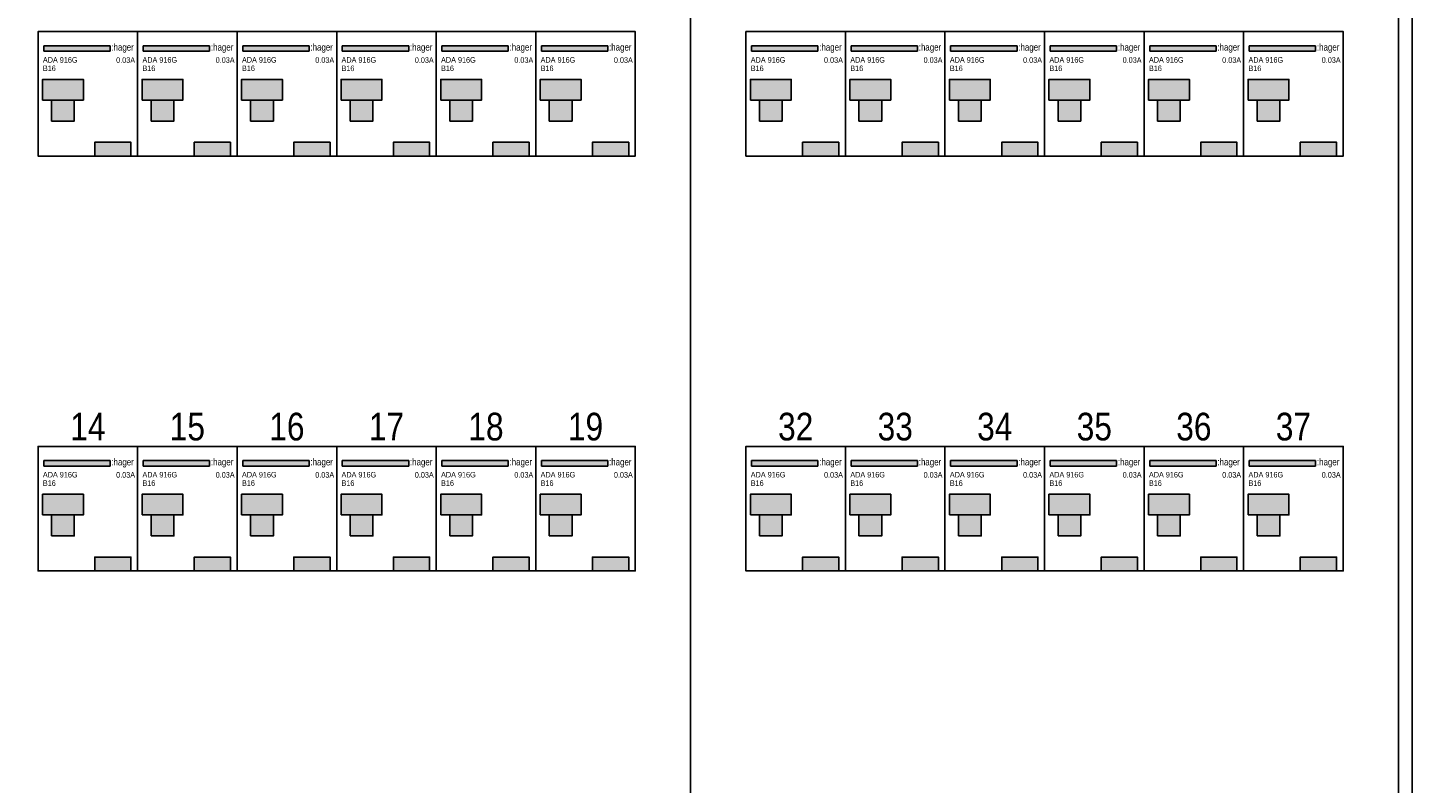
# Model space of a CAD drawing. Header units: millimetres. Extents: x -31842 to 195000, y -27609 to 95000.
# Tile 9 of 21: x -29069 to -24062, y 18578 to 21311. Entities that reach past the tile are written whole.
import ezdxf
from ezdxf.enums import TextEntityAlignment as Align

# ---------------------------------------------------------------- set-up
doc = ezdxf.new("R2010")
doc.units = ezdxf.units.MM
doc.header["$LTSCALE"] = 100
doc.layers.add('EL$6----', color=7, linetype='Continuous')
doc.styles.add('Arial', font='ARIALN.TTF')

# ---------------------------------------------------------------- blocks, each defined once
blk = doc.blocks.new('*U20')
blk.add_hatch(color=256).paths.add_polyline_path([(260.5, -50.9), (20.4, -50.9), (20.4, -70.9), (260.5, -70.9)], flags=17)
for color, points in [(160, [(20.4, -50.9), (20.4, -70.9), (260.5, -70.9), (260.5, -50.9)]), (8, [(16.1, -247.8), (163.9, -247.8), (163.9, -172.7), (16.1, -172.7)]), (8, [(48.9, -323.6), (131.1, -323.6), (131.1, -247.8), (48.9, -247.8)])]:
    blk.add_hatch(color=color).paths.add_polyline_path(points)
h = blk.add_hatch(color=160)
h.dxf.hatch_style = 1
h.paths.add_polyline_path([(205, -400), (205, -450), (336, -450), (336, -400)])
at = {"color": 0}
for p, q in [((20.4, -50.9), (260.5, -50.9)), ((20.4, -50.9), (20.4, -70.9)), ((20.4, -70.9), (260.5, -70.9)), ((260.5, -50.9), (260.5, -70.9))]:
    blk.add_line(p, q, dxfattribs=at)
blk.add_lwpolyline([(0, 0), (0, -450), (360, -450), (360, 0), (0, 0)], dxfattribs=at)
for points in [[(16.1, -247.8), (163.9, -247.8), (163.9, -172.7), (16.1, -172.7)], [(48.9, -323.6), (131.1, -323.6), (131.1, -247.8), (48.9, -247.8)], [(48.9, -323.6), (131.1, -323.6), (131.1, -247.8), (48.9, -247.8)]]:
    blk.add_lwpolyline(points, close=True, dxfattribs=at)
at = {"flags": 128}
blk.add_lwpolyline([(205, -450), (205, -400), (336, -400), (336, -450)], close=True, dxfattribs=at)
at = {"color": 160, "style": 'Arial'}
blk.add_text(':hager', height=25, dxfattribs=at).set_placement((265.1, -68.7))
at = {"style": 'Arial'}
for tag, p in [('TYPE', (17.5, -112.2)), ('VERMOGEN', (17.5, -142.7))]:
    blk.add_attdef(tag, p, '', height=20, dxfattribs=at)
blk.add_attdef('UITSCHAKELWAARDE', text='', height=20, dxfattribs=at).set_placement((351, -112.8), align=Align.RIGHT)

msp = doc.modelspace()

# ---------------------------------------------------------------- linework, layer by layer
at = {"layer": 'EL$6----'}
for points in [[(-31841.7, 24137.3), (-24061.7, 24137.3), (-24061.7, 14838.6), (-31841.7, 14838.6)], [(-29231.7, 21821.5), (-26671.7, 21821.5), (-26671.7, 15821.5), (-29231.7, 15821.5)], [(-26671.7, 21821.5), (-24111.7, 21821.5), (-24111.7, 15821.5), (-26671.7, 15821.5)]]:
    msp.add_lwpolyline(points, close=True, dxfattribs=at)
at = {"layer": 'EL$6----', "ltscale": 0.2}
for points in [[(-26871.7, 21296.5), (-29031.7, 21296.5), (-29031.7, 20846.5), (-26871.7, 20846.5)], [(-24311.7, 21296.5), (-26471.7, 21296.5), (-26471.7, 20846.5), (-24311.7, 20846.5)], [(-24311.7, 21296.5), (-26471.7, 21296.5), (-26471.7, 20846.5), (-24311.7, 20846.5)], [(-26871.7, 19346.5), (-29031.7, 19346.5), (-29031.7, 19796.5), (-26871.7, 19796.5)], [(-24311.7, 19346.5), (-26471.7, 19346.5), (-26471.7, 19796.5), (-24311.7, 19796.5)], [(-24311.7, 19346.5), (-26471.7, 19346.5), (-26471.7, 19796.5), (-24311.7, 19796.5)]]:
    msp.add_lwpolyline(points, close=True, dxfattribs=at)

# ---------------------------------------------------------------- block references
at = {"layer": 'EL$6----'}
for p in [(-29031.7, 21296.5), (-28671.7, 21296.5), (-28311.7, 21296.5), (-27951.7, 21296.5), (-27591.7, 21296.5), (-27231.7, 21296.5), (-26471.7, 21296.5), (-26111.7, 21296.5), (-25751.7, 21296.5), (-25391.7, 21296.5), (-25031.7, 21296.5), (-24671.7, 21296.5), (-29031.7, 19796.5), (-28671.7, 19796.5), (-28311.7, 19796.5), (-27951.7, 19796.5), (-27591.7, 19796.5), (-27231.7, 19796.5), (-26471.7, 19796.5), (-26111.7, 19796.5), (-25751.7, 19796.5), (-25391.7, 19796.5), (-25031.7, 19796.5), (-24671.7, 19796.5)]:
    msp.add_blockref('*U20', p, dxfattribs=at).add_auto_attribs({'TYPE': 'ADA 916G', 'VERMOGEN': 'B16', 'UITSCHAKELWAARDE': '0.03A'})

# ---------------------------------------------------------------- texts
at = {"layer": 'EL$6----', "style": 'Arial'}
for s, p in [('14', (-28851.7, 19868.2)), ('15', (-28491.7, 19868.2)), ('16', (-28131.7, 19868.2)), ('17', (-27771.7, 19868.2)), ('18', (-27411.7, 19868.2)), ('19', (-27051.7, 19868.2)), ('32', (-26291.7, 19868.2)), ('33', (-25931.7, 19868.2)), ('34', (-25571.7, 19868.2)), ('35', (-25211.7, 19868.2)), ('36', (-24851.7, 19868.2)), ('37', (-24491.7, 19868.2))]:
    msp.add_text(s, height=100, dxfattribs=at).set_placement(p, align=Align.MIDDLE_CENTER)

doc.saveas('drawing.dxf')
